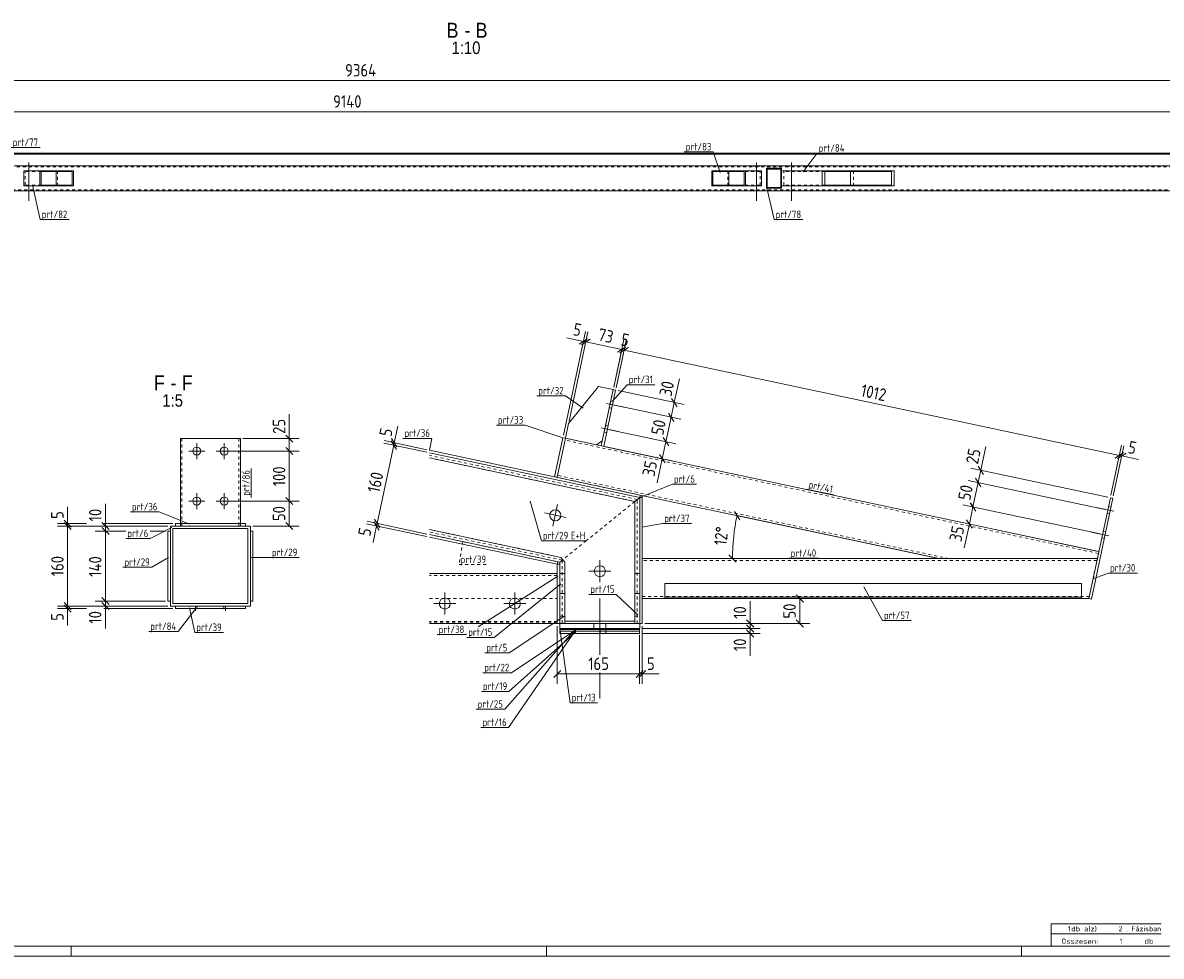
# Model space of a CAD drawing. Header units: millimetres. Extents: x 1 to 1188, y 1 to 840.
# Tile 3 of 7: x 409 to 864, y 1 to 374. Entities that reach past the tile are written whole.
import ezdxf

# ---------------------------------------------------------------- set-up
doc = ezdxf.new("R2010")
doc.units = ezdxf.units.MM
doc.header["$LTSCALE"] = 0.6
doc.linetypes.add('XKITLINE00', pattern=[0])
doc.linetypes.add('XKITLINE02', pattern=[4, 2, -2])
for name, color, linetype, lineweight in [('Bolt', 7, 'Continuous', 0), ('DrawingSheet', 5, 'Continuous', 0), ('OtherObjectType', 1, 'Continuous', 0), ('Part', 2, 'Continuous', 0), ('PartMark', 3, 'Continuous', 0), ('Z-DIMENSIONS', 1, 'Continuous', 0)]:
    doc.layers.add(name, color=color, linetype=linetype, lineweight=lineweight)
doc.styles.add('ARIAL', font='ARIAL.TTF')
doc.styles.add('ISOCPEUR', font='ISOCPEUR.TTF')

msp = doc.modelspace()

# ---------------------------------------------------------------- linework, layer by layer
at = {"layer": 'Bolt', "color": 4, "linetype": 'XKITLINE00', "lineweight": 0}
for p, q in [((409.9, 317.19), (409.9, 316.79)), ((411, 318.44), (411, 303.19)), ((412.1, 317.19), (412.1, 316.79)), ((700.9, 317.19), (700.9, 316.79)), ((702, 318.44), (702, 303.19)), ((703.1, 317.19), (703.1, 316.79)), ((714.9, 317.19), (714.9, 316.79)), ((716, 318.44), (716, 303.19)), ((717.1, 317.19), (717.1, 316.79)), ((409.9, 307.59), (409.9, 307.19)), ((412.1, 307.59), (412.1, 307.19)), ((700.9, 307.59), (700.9, 307.19)), ((703.1, 307.59), (703.1, 307.19)), ((714.9, 307.59), (714.9, 307.19)), ((717.1, 307.59), (717.1, 307.19)), ((643.73, 223.17), (644.71, 222.96)), ((643.73, 223.17), (644.71, 222.96)), ((641.97, 222.11), (648.91, 220.63)), ((641.97, 222.11), (648.91, 220.63)), ((643.15, 220.43), (644.12, 220.22)), ((643.15, 220.43), (644.12, 220.22)), ((639.89, 212.33), (646.83, 210.85)), ((639.89, 212.33), (646.83, 210.85)), ((641.07, 210.64), (642.04, 210.44)), ((641.07, 210.64), (642.04, 210.44)), ((641.65, 213.38), (642.63, 213.18)), ((641.65, 213.38), (642.63, 213.18)), ((478.14, 199.86), (478.14, 206.26)), ((489.14, 199.86), (489.14, 206.26)), ((474.94, 203.06), (481.34, 203.06)), ((485.94, 203.06), (492.34, 203.06)), ((474.94, 183.06), (481.34, 183.06)), ((478.14, 179.86), (478.14, 186.26)), ((485.94, 183.06), (492.34, 183.06)), ((489.14, 179.86), (489.14, 186.26)), ((625.82, 176.47), (617.22, 178.3)), ((622.43, 181.69), (620.6, 173.08)), ((844.88, 178.98), (837.93, 180.45)), ((844.88, 178.98), (837.93, 180.45)), ((843.12, 177.92), (842.14, 178.13)), ((843.12, 177.92), (842.14, 178.13)), ((843.7, 180.66), (842.72, 180.87)), ((843.7, 180.66), (842.72, 180.87)), ((842.8, 169.2), (835.85, 170.67)), ((842.8, 169.2), (835.85, 170.67)), ((841.62, 170.88), (840.64, 171.09)), ((841.62, 170.88), (840.64, 171.09)), ((841.04, 168.14), (840.06, 168.35)), ((841.04, 168.14), (840.06, 168.35)), ((639.35, 159.43), (639.35, 150.63)), ((643.75, 155.03), (634.95, 155.03)), ((577.35, 137.68), (577.35, 146.48)), ((605.35, 137.68), (605.35, 146.48)), ((572.95, 142.08), (581.75, 142.08)), ((600.95, 142.08), (609.75, 142.08)), ((639.35, 121.5), (639.35, 144.09)), ((636.95, 132.09), (636.95, 134.09)), ((641.75, 132.09), (641.75, 134.09)), ((639.35, 104.09), (639.35, 114.5))]:
    msp.add_line(p, q, dxfattribs=at)
for centre, radius in [((478.14, 203.06), 1.6), ((489.14, 203.06), 1.6), ((478.14, 183.06), 1.6), ((489.14, 183.06), 1.6), ((621.52, 177.39), 2.2), ((639.35, 155.03), 2.2), ((577.35, 142.08), 2.2), ((605.35, 142.08), 2.2)]:
    msp.add_circle(centre, radius, dxfattribs=at)
at = {"layer": 'DrawingSheet', "color": 3, "linetype": 'XKITLINE00', "lineweight": 0}
msp.add_line((5, 5), (1184, 5), dxfattribs=at)
at = {"layer": 'DrawingSheet', "color": 2, "linetype": 'XKITLINE00', "lineweight": 0}
for p, q in [((428, 1), (428, 5)), ((618, 1), (618, 5)), ((808, 1), (808, 5)), ((1, 1), (1188, 1))]:
    msp.add_line(p, q, dxfattribs=at)
at = {"layer": 'OtherObjectType', "color": 7, "linetype": 'XKITLINE00', "lineweight": 0}
for p, q in [((819.84, 10), (819.84, 14)), ((819.84, 14), (863.84, 14)), ((819.84, 10), (863.84, 10)), ((819.85, 5.02), (819.84, 9.99)), ((819.84, 9.98), (863.74, 9.98)), ((819.89, 5.03), (863.79, 5.03))]:
    msp.add_line(p, q, dxfattribs=at)
at = {"layer": 'Part', "color": 2, "linetype": 'XKITLINE00', "lineweight": 0}
for p, q in [((995.47, 322.19), (81.5, 322.19)), ((995.47, 321.89), (81.5, 321.89)), ((981.98, 317.19), (75.5, 317.19)), ((409.01, 309.19), (409.01, 315.19)), ((428.88, 315.19), (409.01, 315.19)), ((415.41, 309.19), (415.41, 315.19)), ((415.92, 309.49), (415.92, 314.89)), ((415.92, 314.89), (428.38, 314.89)), ((421.98, 309.49), (421.98, 314.89)), ((428.38, 309.49), (428.38, 314.89)), ((428.88, 309.19), (428.88, 315.19)), ((684.06, 309.19), (684.06, 315.19)), ((684.06, 315.19), (703.93, 315.19)), ((684.57, 309.49), (684.57, 314.89)), ((697.03, 314.89), (684.57, 314.89)), ((690.97, 309.49), (690.97, 314.89)), ((697.03, 309.49), (697.03, 314.89)), ((697.53, 315.19), (697.53, 309.19)), ((703.93, 315.19), (703.93, 309.19)), ((711.97, 316.19), (705.97, 316.19)), ((705.97, 316.19), (705.97, 308.19)), ((711.67, 315.89), (706.27, 315.89)), ((706.27, 315.89), (706.27, 308.49)), ((711.67, 308.49), (711.67, 315.89)), ((711.97, 308.19), (711.97, 316.19)), ((757.07, 315.19), (711.97, 315.19)), ((728.23, 309.19), (728.23, 315.19)), ((729.31, 309.49), (729.31, 314.89)), ((729.31, 314.89), (755.99, 314.89)), ((739.63, 309.49), (739.63, 314.89)), ((755.99, 309.49), (755.99, 314.89)), ((757.07, 309.19), (757.07, 315.19)), ((981.98, 307.19), (75.5, 307.19)), ((428.88, 309.19), (409.01, 309.19)), ((428.38, 309.49), (415.92, 309.49)), ((703.93, 309.19), (684.06, 309.19)), ((684.57, 309.49), (697.03, 309.49)), ((705.97, 308.19), (711.97, 308.19)), ((711.67, 308.49), (706.27, 308.49)), ((757.07, 309.19), (711.97, 309.19)), ((755.99, 309.49), (729.31, 309.49)), ((626.8, 214.09), (638.81, 228.91)), ((638.81, 228.91), (644.68, 227.66)), ((644.68, 227.66), (639.9, 205.17)), ((645.66, 227.46), (644.68, 227.66)), ((645.66, 227.46), (640.88, 204.96)), ((625.55, 208.22), (626.8, 214.09)), ((471.64, 208.06), (471.64, 174.08)), ((495.64, 208.06), (471.64, 208.06)), ((495.64, 174.08), (495.64, 208.06)), ((624.57, 208.43), (621.24, 192.78)), ((622.22, 192.57), (625.55, 208.22)), ((625.55, 208.22), (622.22, 192.57)), ((625.55, 208.22), (624.57, 208.43)), ((639.9, 205.17), (625.55, 208.22)), ((640.32, 207.12), (637.95, 205.58)), ((640.88, 204.96), (639.9, 205.17)), ((838.9, 162.87), (640.88, 204.96)), ((655.5, 185.49), (571.19, 203.42)), ((655.29, 184.52), (571.19, 202.4)), ((655.29, 184.52), (571.19, 202.39)), ((653.29, 182.9), (571.19, 200.35)), ((655.29, 184.52), (653.29, 182.9)), ((655.29, 184.52), (653.29, 182.9)), ((653.29, 182.9), (653.29, 154.09)), ((655.5, 185.49), (655.29, 184.52)), ((655.29, 184.52), (656.29, 184.52)), ((655.29, 134.09), (655.29, 184.52)), ((775.06, 160.08), (655.5, 185.49)), ((656.29, 184.52), (656.29, 134.09)), ((834.9, 144.08), (843.47, 184.39)), ((844.45, 184.18), (835.88, 143.87)), ((843.47, 184.39), (844.45, 184.18)), ((467.64, 141.07), (467.64, 173.07)), ((467.64, 173.07), (499.64, 173.07)), ((469.64, 173.08), (469.64, 174.08)), ((469.64, 174.08), (497.64, 174.08)), ((469.64, 173.08), (469.64, 173.08)), ((469.64, 173.08), (497.64, 173.08)), ((471.64, 173.07), (471.64, 173.08)), ((495.64, 173.08), (495.64, 173.07)), ((497.64, 174.08), (497.64, 174.08)), ((497.64, 173.08), (497.64, 174.08)), ((499.64, 141.07), (499.64, 173.07)), ((466.64, 143.07), (466.64, 171.07)), ((466.64, 171.07), (467.64, 171.07)), ((467.64, 171.07), (467.64, 143.07)), ((468.64, 172.07), (468.64, 142.07)), ((498.64, 172.07), (468.64, 172.07)), ((498.64, 142.07), (498.64, 172.07)), ((499.64, 143.07), (499.64, 171.07)), ((499.64, 171.07), (500.64, 171.07)), ((500.64, 171.07), (500.64, 143.07)), ((623.71, 160.56), (571.19, 171.72)), ((623.29, 158.6), (571.19, 169.68)), ((622.29, 157.79), (571.19, 168.66)), ((624.5, 159.58), (623.29, 158.6)), ((624.5, 159.58), (623.29, 158.6)), ((625.29, 158.6), (623.71, 160.56)), ((838.3, 160.08), (656.29, 160.08)), ((838.31, 160.08), (775.06, 160.08)), ((622.5, 158.77), (622.29, 157.79)), ((622.29, 157.79), (622.29, 134.08)), ((623.29, 157.79), (622.29, 157.79)), ((623.29, 158.6), (623.29, 154.09)), ((625.29, 135.08), (625.29, 158.6)), ((622.29, 154.08), (571.19, 154.08)), ((623.28, 134.09), (623.28, 154.09)), ((623.28, 154.09), (625.28, 154.09)), ((625.28, 154.09), (625.28, 134.09)), ((653.28, 134.09), (653.28, 154.09)), ((653.28, 154.09), (655.28, 154.09)), ((655.28, 154.09), (655.28, 134.09)), ((623.28, 146.09), (625.28, 146.09)), ((653.28, 146.09), (655.28, 146.09)), ((665.29, 150.08), (665.29, 144.08)), ((665.29, 150.08), (831.9, 150.08)), ((831.9, 150.08), (831.9, 144.08)), ((466.64, 143.07), (467.64, 143.07)), ((468.64, 142.07), (498.64, 142.07)), ((500.64, 143.07), (499.64, 143.07)), ((665.29, 144.08), (656.29, 144.08)), ((831.9, 144.68), (665.29, 144.68)), ((831.9, 144.08), (665.29, 144.08)), ((834.9, 144.08), (831.9, 144.08)), ((835.88, 143.87), (834.9, 144.08)), ((467.64, 141.07), (499.64, 141.07)), ((469.64, 140.07), (469.64, 141.07)), ((469.64, 141.07), (497.64, 141.07)), ((497.64, 140.07), (469.64, 140.07)), ((477.64, 140.07), (477.64, 139.16)), ((489.64, 140.07), (489.64, 139.16)), ((497.64, 141.07), (497.64, 140.07)), ((622.29, 134.08), (571.19, 134.08)), ((623.28, 134.08), (622.29, 134.08)), ((625.28, 134.09), (623.28, 134.09)), ((623.28, 134.09), (623.28, 132.09)), ((623.28, 134.09), (655.28, 134.09)), ((623.28, 132.09), (655.28, 132.09)), ((623.28, 132.09), (655.28, 132.09)), ((623.29, 132.08), (623.28, 132.08)), ((623.28, 132.08), (655.23, 132.08)), ((623.28, 131.68), (623.28, 132.08)), ((623.29, 132.08), (623.28, 132.08)), ((623.28, 132.08), (655.23, 132.08)), ((623.28, 130.08), (623.28, 132.08)), ((653.28, 135.09), (625.29, 135.08)), ((655.28, 134.09), (653.28, 134.09)), ((655.23, 132.08), (655.23, 131.68)), ((655.23, 132.08), (655.23, 130.08)), ((655.28, 134.09), (655.28, 132.09)), ((655.29, 134.09), (655.28, 134.09)), ((656.29, 134.09), (655.29, 134.09)), ((655.29, 134.09), (655.29, 134.09)), ((655.23, 131.68), (623.28, 131.68)), ((623.29, 131.68), (623.28, 131.68)), ((623.28, 131.68), (655.23, 131.68)), ((623.28, 131.08), (623.28, 131.68)), ((655.23, 131.08), (623.28, 131.08)), ((623.28, 131.08), (623.29, 131.08)), ((623.28, 130.08), (623.28, 131.08)), ((655.23, 131.08), (623.28, 131.08)), ((655.23, 130.08), (623.28, 130.08)), ((655.23, 130.08), (623.28, 130.08)), ((655.23, 131.68), (655.23, 131.08)), ((655.23, 130.08), (655.23, 131.08))]:
    msp.add_line(p, q, dxfattribs=at)
at = {"layer": 'Part', "color": 7, "linetype": 'XKITLINE02', "lineweight": 0}
for p, q in [((995.47, 316.79), (75.5, 316.79)), ((995.47, 317.19), (81.5, 317.19)), ((415.92, 314.89), (409.52, 314.89)), ((409.52, 309.49), (409.52, 314.89)), ((422.48, 309.19), (422.48, 315.19)), ((690.46, 309.19), (690.46, 315.19)), ((703.43, 314.89), (697.03, 314.89)), ((703.43, 314.89), (697.03, 314.89)), ((703.43, 309.49), (703.43, 314.89)), ((711.87, 309.19), (711.87, 315.19)), ((711.97, 315.19), (711.87, 315.19)), ((729.31, 314.89), (712.95, 314.89)), ((712.95, 309.49), (712.95, 314.89)), ((740.71, 309.19), (740.71, 315.19)), ((75.5, 307.59), (995.47, 307.59)), ((415.92, 309.49), (409.52, 309.49)), ((703.43, 309.49), (697.03, 309.49)), ((711.97, 309.19), (711.87, 309.19)), ((729.31, 309.49), (712.95, 309.49)), ((644.68, 227.66), (640.32, 207.12)), ((472.24, 208.06), (472.24, 173.06)), ((495.04, 208.06), (495.04, 173.06)), ((838.73, 162.09), (625.38, 207.44)), ((637.95, 205.58), (625.55, 208.22)), ((640.88, 204.96), (639.9, 205.17)), ((654.29, 183.71), (571.19, 201.37)), ((571.19, 200.35), (653.29, 182.9)), ((621.24, 192.78), (622.22, 192.57)), ((655.5, 185.49), (622.22, 192.57)), ((778.9, 160.08), (622.39, 193.35)), ((653.29, 182.9), (634.03, 167.3)), ((653.29, 182.9), (634.03, 167.3)), ((653.29, 182.9), (653.29, 135.09)), ((654.29, 134.09), (654.29, 183.71)), ((655.29, 134.09), (655.29, 184.52)), ((469.64, 174.08), (469.64, 174.08)), ((469.64, 174.08), (497.64, 174.08)), ((469.64, 173.08), (497.64, 173.08)), ((471.64, 174.08), (471.64, 173.06)), ((471.64, 173.06), (471.64, 173.07)), ((495.64, 173.06), (471.64, 173.06)), ((495.64, 174.08), (495.64, 173.08)), ((495.64, 173.07), (495.64, 173.06)), ((497.64, 174.08), (497.64, 174.08)), ((623.71, 160.56), (571.19, 171.72)), ((624.29, 159.41), (571.19, 170.7)), ((571.19, 169.68), (622.5, 158.77)), ((633.91, 167.2), (624.5, 159.58)), ((633.91, 167.2), (624.5, 159.58)), ((625.29, 158.6), (623.71, 160.56)), ((624.29, 159.41), (624.29, 134.09)), ((656.29, 144.08), (656.29, 160.08)), ((838.3, 160.08), (834.9, 144.08)), ((838.31, 160.08), (838.9, 162.87)), ((623.29, 157.79), (623.29, 134.08)), ((625.29, 135.08), (625.29, 158.6)), ((838.13, 159.28), (656.29, 159.28)), ((622.29, 153.28), (571.19, 153.28)), ((622.29, 134.08), (622.29, 154.08)), ((623.29, 154.09), (623.29, 134.09)), ((653.29, 135.09), (653.29, 154.09)), ((571.19, 144.08), (622.29, 144.08)), ((622.29, 144.08), (622.29, 134.08)), ((835.07, 144.88), (656.29, 144.88)), ((831.9, 144.08), (665.29, 144.08)), ((477.64, 141.07), (477.64, 140.07)), ((477.64, 141.07), (489.64, 141.07)), ((478.24, 139.84), (478.24, 141.07)), ((489.04, 139.84), (489.04, 141.07)), ((489.64, 141.07), (489.64, 140.07)), ((623.28, 137.09), (625.28, 137.09)), ((653.28, 137.09), (655.28, 137.09)), ((622.29, 134.88), (571.19, 134.88)), ((622.29, 134.68), (571.19, 134.68)), ((622.29, 134.08), (571.19, 134.08)), ((623.28, 134.09), (623.28, 134.09)), ((655.28, 134.09), (623.28, 134.09)), ((623.28, 134.08), (623.29, 134.08)), ((623.29, 134.08), (623.28, 134.08)), ((623.28, 132.09), (623.28, 132.09)), ((623.28, 132.09), (623.28, 132.09)), ((623.28, 131.68), (623.28, 132.08)), ((623.28, 132.08), (623.28, 131.68)), ((623.28, 130.08), (623.28, 132.08)), ((623.28, 132.08), (623.28, 130.08)), ((623.29, 134.09), (655.29, 134.09)), ((655.28, 134.09), (623.29, 134.09)), ((623.29, 134.09), (623.29, 134.09)), ((623.29, 131.68), (623.29, 132.08)), ((623.29, 130.08), (623.29, 132.08)), ((624.29, 134.09), (624.29, 134.09)), ((653.29, 135.09), (625.29, 135.08)), ((639.49, 131.68), (639.49, 132.08)), ((639.49, 132.08), (639.49, 131.68)), ((639.49, 130.08), (639.49, 132.08)), ((639.49, 132.08), (639.49, 130.08)), ((641.69, 131.68), (641.69, 132.08)), ((641.69, 130.08), (641.69, 132.08)), ((653.29, 135.09), (653.28, 135.09)), ((653.28, 135.09), (653.29, 135.09)), ((654.29, 134.09), (654.29, 134.09)), ((655.28, 132.09), (655.28, 132.09)), ((655.28, 132.09), (655.28, 132.09)), ((623.28, 131.08), (623.28, 131.68)), ((623.28, 131.68), (623.28, 131.08)), ((623.28, 131.08), (623.28, 130.08)), ((623.28, 130.08), (623.28, 131.08)), ((623.29, 131.08), (623.29, 131.68)), ((623.29, 130.08), (623.29, 131.08)), ((639.49, 131.08), (639.49, 131.68)), ((639.49, 131.68), (639.49, 131.08)), ((639.49, 130.08), (639.49, 131.08)), ((639.49, 130.08), (639.49, 131.08)), ((641.69, 131.08), (641.69, 131.68)), ((641.69, 130.08), (641.69, 131.08)), ((655.23, 130.08), (655.23, 131.08))]:
    msp.add_line(p, q, dxfattribs=at)
at = {"layer": 'PartMark', "color": 7, "linetype": 'XKITLINE00', "lineweight": 0}
for p, q in [((403.99, 324.5), (415.51, 324.5)), ((673.09, 322.72), (684.6, 322.72)), ((687.48, 314.46), (684.6, 322.72)), ((720.68, 314.78), (726.18, 322.2)), ((726.18, 322.2), (737.95, 322.2)), ((412.5, 309.38), (415.6, 295.69)), ((706.15, 308.41), (708.99, 295.68)), ((415.6, 295.69), (427.12, 295.69)), ((708.99, 295.68), (720.51, 295.68)), ((644.44, 223.02), (650.31, 229.63)), ((650.31, 229.63), (661.31, 229.63)), ((614.14, 225.14), (625.65, 225.14)), ((632.72, 220.17), (625.65, 225.14)), ((597.97, 213.45), (609.48, 213.45)), ((624.57, 208.43), (609.48, 213.45)), ((560.61, 208.16), (572.12, 208.16)), ((571.19, 203.42), (572.12, 208.16)), ((499.94, 184.56), (499.94, 196.07)), ((655.29, 184.52), (668.34, 189.79)), ((668.34, 189.79), (678.05, 189.79)), ((721.89, 187.84), (732.9, 185.5)), ((611.5, 183.09), (615.95, 167.2)), ((451.66, 178.72), (463.18, 178.72)), ((475.3, 173.82), (463.18, 178.72)), ((656.14, 172.59), (664.46, 174.07)), ((664.46, 174.07), (675.97, 174.07)), ((468.19, 172.52), (459.5, 168.09)), ((449.79, 168.09), (459.5, 168.09)), ((615.95, 167.2), (634.03, 167.2)), ((466.9, 160.49), (460.14, 156.58)), ((499.9, 160.49), (507.63, 160.46)), ((507.63, 160.46), (519.14, 160.46)), ((715.03, 160.18), (726.8, 160.18)), ((448.63, 156.58), (460.14, 156.58)), ((622.55, 152.99), (590.68, 132.76)), ((836.88, 152.08), (842.75, 154.27)), ((842.75, 154.27), (854.27, 154.27)), ((623.74, 150.03), (597.09, 128.56)), ((634.93, 145.75), (645.93, 145.75)), ((654.59, 137.51), (645.93, 145.75)), ((744.91, 148.71), (752.36, 135.26)), ((477.83, 140.06), (470.76, 130.89)), ((475.3, 140.33), (477.37, 130.5)), ((625.29, 137.19), (603.02, 122.38)), ((623.28, 132.09), (627.44, 102.38)), ((752.36, 135.26), (763.87, 135.26)), ((458.99, 130.89), (470.76, 130.89)), ((477.37, 130.5), (488.88, 130.5)), ((574.28, 129.65), (585.79, 129.65)), ((586.09, 129.84), (585.79, 129.65)), ((586.09, 128.56), (597.09, 128.56)), ((629.73, 131.94), (601.34, 99.8)), ((629.73, 131.62), (602.8, 92.52)), ((629.73, 130.82), (603, 106.94)), ((629.73, 131.5), (604.01, 114.4)), ((593.31, 122.38), (603.02, 122.38)), ((592.5, 114.4), (604.01, 114.4)), ((592, 106.94), (603, 106.94)), ((627.44, 102.38), (638.44, 102.38)), ((589.83, 99.8), (601.34, 99.8)), ((591.81, 92.52), (602.8, 92.52))]:
    msp.add_line(p, q, dxfattribs=at)
at = {"layer": 'PartMark', "color": 7, "linetype": 'XKITLINE02', "lineweight": 0}
for p, q in [((584.55, 166.84), (583.06, 157.65)), ((583.06, 157.65), (594.57, 157.65))]:
    msp.add_line(p, q, dxfattribs=at)
at = {"layer": 'Z-DIMENSIONS', "color": 7, "linetype": 'XKITLINE00', "lineweight": 0}
for p, q in [((75.5, 351.29), (1011.94, 351.29)), ((81.5, 338.82), (995.47, 338.82)), ((624.78, 209.4), (633.61, 250.93)), ((627.01, 215.07), (634.58, 250.72)), ((627.01, 215.07), (634.58, 250.72)), ((632.75, 246.92), (626.14, 248.32)), ((632.75, 246.92), (626.14, 248.32)), ((634.43, 248.01), (631.08, 245.83)), ((635.41, 247.8), (632.05, 245.62)), ((635.41, 247.8), (632.05, 245.62)), ((632.75, 246.92), (633.73, 246.71)), ((633.73, 246.71), (648.08, 243.66)), ((644.89, 228.64), (648.94, 247.67)), ((645.87, 228.43), (649.91, 247.46)), ((644.89, 228.64), (648.21, 244.25)), ((645.87, 228.43), (649.19, 244.04)), ((649.76, 244.75), (646.41, 242.57)), ((648.8, 244.12), (646.41, 242.57)), ((650.74, 244.54), (647.38, 242.36)), ((649.77, 243.91), (647.38, 242.36)), ((648.08, 243.66), (649.06, 243.45)), ((649.06, 243.45), (847.08, 201.36)), ((669.11, 222.47), (671.14, 232.03)), ((669.11, 222.47), (671.14, 232.03)), ((646.64, 227.25), (673.02, 221.64)), ((668.02, 224.15), (670.2, 220.8)), ((645.39, 221.38), (671.77, 215.77)), ((645.39, 221.38), (671.77, 215.77)), ((667.86, 216.6), (669.11, 222.47)), ((515.18, 208.06), (515.18, 217.83)), ((515.18, 208.06), (515.18, 217.83)), ((665.78, 206.82), (667.86, 216.6)), ((666.77, 218.28), (668.95, 214.93)), ((666.77, 218.28), (668.95, 214.93)), ((513.76, 209.48), (516.59, 206.65)), ((557.14, 206.4), (558.54, 213.02)), ((557.14, 206.4), (558.54, 213.02)), ((643.31, 211.6), (669.69, 205.99)), ((643.31, 211.6), (669.69, 205.99)), ((496.64, 208.06), (519.18, 208.06)), ((515.18, 203.06), (515.18, 208.06)), ((550.28, 174.12), (556.93, 205.42)), ((570.21, 202.6), (552.92, 206.28)), ((570.21, 202.6), (552.92, 206.28)), ((570.21, 203.63), (553.13, 207.26)), ((555.84, 207.1), (558.02, 203.75)), ((555.84, 207.1), (558.02, 203.75)), ((556.05, 208.08), (558.23, 204.73)), ((556.93, 205.42), (557.14, 206.4)), ((664.32, 199.98), (665.78, 206.82)), ((664.69, 208.5), (666.87, 205.15)), ((665.02, 208), (666.87, 205.15)), ((791.66, 195.4), (793.69, 204.95)), ((791.66, 195.4), (793.69, 204.95)), ((843.68, 185.37), (847.93, 205.37)), ((843.68, 185.37), (847.93, 205.37)), ((844.66, 185.16), (848.91, 205.17)), ((490.14, 203.06), (519.18, 203.06)), ((490.14, 203.06), (519.18, 203.06)), ((513.76, 204.48), (516.59, 201.65)), ((513.76, 204.48), (516.59, 201.65)), ((515.18, 183.06), (515.18, 203.06)), ((641.86, 204.75), (668.24, 199.14)), ((663.24, 201.65), (665.41, 198.3)), ((848.76, 202.45), (845.4, 200.27)), ((848.76, 202.45), (845.4, 200.27)), ((849.74, 202.24), (846.38, 200.07)), ((847.08, 201.36), (848.06, 201.16)), ((848.06, 201.16), (854.67, 199.75)), ((848.06, 201.16), (854.67, 199.75)), ((664.32, 199.98), (662.29, 190.42)), ((664.32, 199.98), (662.29, 190.42)), ((842.49, 184.6), (787.65, 196.25)), ((790.57, 197.08), (792.75, 193.72)), ((841.45, 179.71), (786.61, 191.36)), ((841.45, 179.71), (786.61, 191.36)), ((789.53, 192.19), (791.71, 188.83)), ((789.53, 192.19), (791.71, 188.83)), ((790.62, 190.51), (791.66, 195.4)), ((788.54, 180.73), (790.62, 190.51)), ((490.14, 183.06), (519.18, 183.06)), ((490.14, 183.06), (519.18, 183.06)), ((513.76, 184.48), (516.59, 181.65)), ((513.76, 184.48), (516.59, 181.65)), ((515.18, 173.07), (515.18, 183.06)), ((787.46, 182.41), (789.63, 179.05)), ((426.54, 174.07), (426.54, 180.83)), ((426.54, 174.07), (426.54, 180.83)), ((441.67, 173.07), (441.67, 181.97)), ((441.67, 173.07), (441.67, 181.97)), ((693.12, 178.95), (695.29, 175.59)), ((839.37, 169.92), (784.53, 181.58)), ((839.37, 169.92), (784.53, 181.58)), ((787.09, 173.88), (788.54, 180.73)), ((787.78, 181.91), (789.63, 179.05)), ((434.07, 174.07), (422.44, 174.07)), ((466.64, 173.07), (422.44, 173.07)), ((466.64, 173.07), (422.44, 173.07)), ((425.12, 175.48), (427.95, 172.65)), ((425.12, 174.48), (427.95, 171.65)), ((425.12, 174.48), (427.95, 171.65)), ((426.54, 173.07), (426.54, 174.07)), ((426.54, 141.07), (426.54, 173.07)), ((466.64, 173.07), (437.57, 173.07)), ((440.26, 174.48), (443.08, 171.65)), ((468.64, 174.07), (441.07, 174.07)), ((441.67, 171.07), (441.67, 173.07)), ((500.64, 173.07), (519.18, 173.07)), ((513.76, 174.48), (516.59, 171.65)), ((570.21, 168.86), (546.06, 174)), ((570.21, 169.89), (546.27, 174.97)), ((570.21, 169.89), (546.27, 174.97)), ((550.07, 173.14), (548.66, 166.53)), ((550.07, 173.14), (548.66, 166.53)), ((548.98, 174.82), (551.16, 171.47)), ((549.19, 175.8), (551.37, 172.44)), ((549.19, 175.8), (551.37, 172.44)), ((550.07, 173.14), (550.28, 174.12)), ((774.08, 160.29), (694.2, 177.27)), ((694.2, 177.27), (775.06, 160.08)), ((837.92, 163.08), (783.08, 174.73)), ((787.09, 173.88), (785.06, 164.33)), ((787.09, 173.88), (785.06, 164.33)), ((786, 175.56), (788.18, 172.2)), ((449.79, 171.07), (437.57, 171.07)), ((449.79, 171.07), (437.57, 171.07)), ((440.26, 172.48), (443.08, 169.65)), ((440.26, 172.48), (443.08, 169.65)), ((441.67, 143.07), (441.67, 171.07)), ((465.64, 171.07), (459.5, 171.07)), ((465.64, 171.07), (459.5, 171.07)), ((690.98, 161.5), (693.81, 158.67)), ((692.4, 160.08), (775.06, 160.08)), ((425.12, 142.48), (427.95, 139.65)), ((425.12, 142.48), (427.95, 139.65)), ((425.12, 141.48), (427.95, 138.65)), ((465.64, 143.07), (437.57, 143.07)), ((465.64, 143.07), (437.57, 143.07)), ((440.26, 144.48), (443.08, 141.65)), ((440.26, 144.48), (443.08, 141.65)), ((440.26, 142.48), (443.08, 139.65)), ((441.67, 141.07), (441.67, 143.07)), ((657.29, 144.08), (723.3, 144.08)), ((699.44, 134.09), (699.44, 142.99)), ((699.44, 134.09), (699.44, 142.99)), ((717.89, 145.5), (720.72, 142.67)), ((719.3, 134.09), (719.3, 144.08)), ((466.64, 141.07), (422.44, 141.07)), ((466.64, 141.07), (422.44, 141.07)), ((434.07, 140.07), (422.44, 140.07)), ((426.54, 140.07), (426.54, 141.07)), ((426.54, 140.07), (426.54, 133.31)), ((426.54, 140.07), (426.54, 133.31)), ((466.64, 141.07), (437.57, 141.07)), ((468.64, 140.07), (441.07, 140.07)), ((441.67, 141.07), (441.67, 132.16)), ((441.67, 141.07), (441.67, 132.16)), ((622.29, 133.08), (622.29, 109.9)), ((656.28, 132.09), (703.44, 132.09)), ((656.28, 132.09), (703.44, 132.09)), ((656.29, 133.09), (656.29, 109.9)), ((657.29, 134.09), (703.44, 134.09)), ((657.29, 134.09), (723.3, 134.09)), ((698.03, 135.5), (700.85, 132.67)), ((698.03, 133.51), (700.85, 130.68)), ((698.03, 133.51), (700.85, 130.68)), ((699.44, 132.09), (699.44, 134.09)), ((699.44, 130.08), (699.44, 132.09)), ((717.89, 135.5), (720.72, 132.67)), ((655.23, 129.58), (655.23, 109.9)), ((655.23, 129.58), (655.23, 109.9)), ((656.23, 130.08), (703.44, 130.08)), ((698.03, 131.5), (700.85, 128.67)), ((699.44, 130.08), (699.44, 121.18)), ((699.44, 130.08), (699.44, 121.18)), ((623.71, 115.32), (620.88, 112.49)), ((622.29, 113.9), (655.23, 113.9)), ((656.64, 115.32), (653.81, 112.49)), ((656.64, 115.32), (653.81, 112.49)), ((657.71, 115.32), (654.88, 112.49)), ((655.23, 113.9), (656.29, 113.9)), ((656.29, 113.9), (663.05, 113.9)), ((656.29, 113.9), (663.05, 113.9))]:
    msp.add_line(p, q, dxfattribs=at)
msp.add_arc((775.06, 160.08), 82.66, 167.9999, 180, dxfattribs=at)
at = {"layer": 'Z-DIMENSIONS', "color": 3}
for p in [(632.75, 246.92), (633.73, 246.71), (633.73, 246.71), (648.08, 243.66), (648.08, 243.66), (649.06, 243.45), (649.06, 243.45), (669.11, 222.47), (667.86, 216.6), (667.86, 216.6), (515.18, 208.06), (556.93, 205.42), (556.93, 205.42), (557.14, 206.4), (665.78, 206.82), (665.78, 206.82), (515.18, 203.06), (515.18, 203.06), (847.08, 201.36), (847.08, 201.36), (848.06, 201.16), (664.32, 199.98), (791.66, 195.4), (790.62, 190.51), (790.62, 190.51), (515.18, 183.06), (515.18, 183.06), (788.54, 180.73), (788.54, 180.73), (426.54, 174.07), (426.54, 173.07), (426.54, 173.07), (441.67, 173.07), (515.18, 173.07), (550.07, 173.14), (550.28, 174.12), (550.28, 174.12), (787.09, 173.88), (441.67, 171.07), (441.67, 171.07), (441.67, 143.07), (441.67, 143.07), (719.3, 144.08), (426.54, 141.07), (426.54, 141.07), (426.54, 140.07), (441.67, 141.07), (699.44, 134.09), (699.44, 132.09), (699.44, 132.09), (719.3, 134.09), (699.44, 130.08), (622.29, 113.9), (655.23, 113.9), (655.23, 113.9), (656.29, 113.9)]:
    msp.add_point(p, dxfattribs=at)
at = {"layer": 'Z-DIMENSIONS', "color": 7}
for p in [(694.2, 177.27), (692.4, 160.08)]:
    msp.add_point(p, dxfattribs=at)

# ---------------------------------------------------------------- texts
at = {"layer": 'OtherObjectType', "color": 6, "style": 'ARIAL', "width": 0.85}
for s, height, p in [('B', 6, (578.07, 368.39)), ('B', 6, (589.67, 368.39)), ('-', 6, (585.21, 368.39)), ('1:10', 5, (580.05, 361.89)), ('F', 6, (461.02, 227.33)), ('F', 6, (472.17, 227.33)), ('-', 6, (467.71, 227.33)), ('1:5', 5, (464.4, 220.83))]:
    msp.add_text(s, height=height, dxfattribs=at).set_placement(p)
at = {"layer": 'OtherObjectType', "color": 7, "style": 'ISOCPEUR'}
for s, width, p in [('1', 1.211571, (826.48, 11)), ('db a(z)', 1.211571, (827.84, 11)), ('2', 1.211571, (846.7, 11)), ('. Fázisban', 0.935, (849.84, 11)), ('Összesen:            db', 1.211571, (823.84, 6)), ('1', 1.211571, (847.19, 6))]:
    msp.add_text(s, height=2, dxfattribs=dict(at, width=width)).set_placement(p)
at = {"layer": 'PartMark', "color": 3, "style": 'ISOCPEUR', "width": 0.85}
for s, p in [('prt/77', (404.59, 325.1)), ('prt/83', (673.69, 323.32)), ('prt/84', (726.78, 322.8)), ('prt/82', (416.2, 296.29)), ('prt/78', (709.59, 296.28)), ('prt/31', (650.91, 230.23)), ('prt/32', (614.74, 225.74)), ('prt/33', (598.57, 214.05)), ('prt/36', (561.21, 208.76)), ('prt/6', (668.94, 190.39)), ('prt/36', (452.26, 179.32)), ('prt/37', (665.06, 174.67)), ('prt/6', (450.39, 168.69)), ('prt/29', (616.55, 167.8)), ('E+H', (627.76, 167.8)), ('prt/29', (508.23, 161.06)), ('prt/40', (715.63, 160.78)), ('prt/29', (449.23, 157.18)), ('prt/39', (583.66, 158.25)), ('prt/30', (843.35, 154.87)), ('prt/15', (635.53, 146.35)), ('prt/57', (752.96, 135.86)), ('prt/84', (459.59, 131.49)), ('prt/39', (477.97, 131.1)), ('prt/38', (574.88, 130.25)), ('prt/15', (586.69, 129.16)), ('prt/5', (593.91, 122.98)), ('prt/22', (593.1, 115)), ('prt/19', (592.6, 107.54)), ('prt/13', (628.04, 102.98)), ('prt/25', (590.43, 100.4)), ('prt/16', (592.41, 93.12))]:
    msp.add_text(s, height=3, dxfattribs=at).set_placement(p)
for s, rotation, p in [('prt/86', 90.0002, (499.34, 185.16)), ('prt/41', -11.9977, (722.61, 188.3))]:
    msp.add_text(s, height=3, rotation=rotation, dxfattribs=at).set_placement(p)
at = {"layer": 'Z-DIMENSIONS', "color": 3, "style": 'ISOCPEUR', "width": 0.85}
for s, p in [('9364', (537.49, 352.89)), ('9140', (532.69, 340.42)), ('165', (634.68, 115.5)), ('5', (658.17, 115.5))]:
    msp.add_text(s, height=5, dxfattribs=at).set_placement(p)
for s, rotation, p in [('5', -12.0035, (628.31, 249.5)), ('73', -12.0035, (638.3, 247.38)), ('5', -12.0035, (647.43, 245.43)), ('30', 78.0025, (667.93, 224.64)), ('1012', -12.0035, (743.36, 225.04)), ('25', 90.0002, (513.58, 209.94)), ('50', 78.0025, (664.63, 209.1)), ('5', 78.0025, (555.96, 208.57)), ('5', -12.0035, (850.23, 202.33)), ('25', 78.0025, (790.49, 197.57)), ('100', 90.0002, (513.58, 188.98)), ('160', 78.0025, (551.19, 186.11)), ('35', 78.0025, (661.12, 192.59)), ('50', 78.0025, (787.39, 183.01)), ('5', 90.0002, (424.94, 175.94)), ('10', 90.0002, (440.07, 174.94)), ('50', 90.0002, (513.58, 175.06)), ('12°', 84.0013, (689.96, 165.14)), ('35', 78.0025, (783.88, 166.5)), ('5', 78.0025, (547.49, 168.7)), ('160', 90.0002, (424.94, 152.99)), ('140', 90.0002, (440.07, 152.77)), ('10', 90.0002, (697.84, 135.96)), ('50', 90.0002, (717.7, 136.08)), ('5', 90.0002, (424.94, 135.18)), ('10', 90.0002, (440.07, 134.04)), ('10', 90.0002, (697.84, 123.05))]:
    msp.add_text(s, height=5, rotation=rotation, dxfattribs=at).set_placement(p)

doc.saveas('drawing.dxf')
